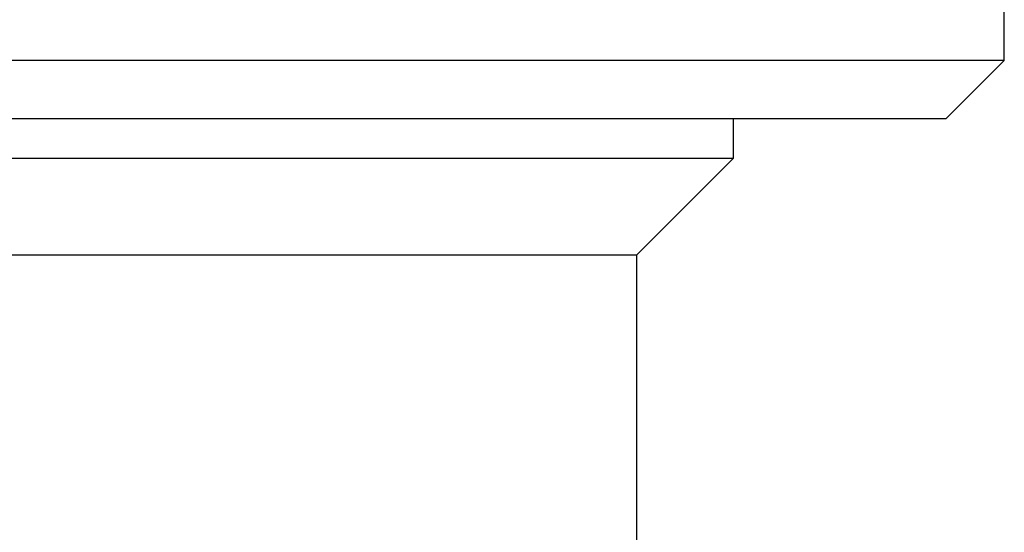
# Model space of a CAD drawing. Header units: millimetres. Extents: x 0 to 210, y 0 to 297.
# Tile 17 of 80: x 47.96 to 50.5, y 260.96 to 262.28. Entities that reach past the tile are written whole.
import ezdxf

# ---------------------------------------------------------------- set-up
doc = ezdxf.new("R2010")
doc.units = ezdxf.units.MM

msp = doc.modelspace()

# ---------------------------------------------------------------- linework, layer by layer
at = {"color": 7, "linetype": 'Continuous', "lineweight": 25}
for p, q in [((50.5007, 262.1773), (50.5007, 263.6773)), ((50.5007, 262.1773), (43.1007, 262.1773)), ((50.3507, 262.0273), (50.5007, 262.1773)), ((43.2507, 262.0273), (50.3507, 262.0273)), ((49.8007, 261.9252), (49.8007, 262.0273)), ((43.8007, 261.9252), (49.8007, 261.9252)), ((49.5507, 261.6752), (49.8007, 261.9252)), ((44.0507, 261.6752), (49.5507, 261.6752)), ((49.5507, 260.9252), (49.5507, 261.6752))]:
    msp.add_line(p, q, dxfattribs=at)

doc.saveas('drawing.dxf')
